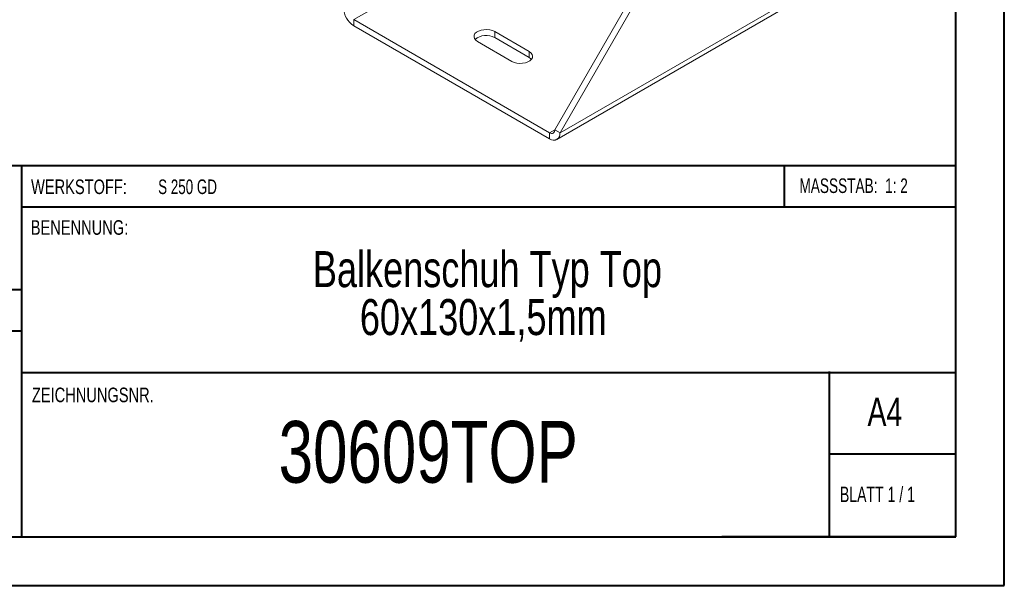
# Model space of a CAD drawing. Header units: millimetres. Extents: x 0 to 210, y 0 to 297.
# Tile 2 of 4: x 109 to 210, y 0 to 58. Entities that reach past the tile are written whole.
import ezdxf

# ---------------------------------------------------------------- set-up
doc = ezdxf.new("R2010")
doc.units = ezdxf.units.MM
doc.styles.add('SLDTEXTSTYLE0', font='TXT', dxfattribs={"width": 0.75})
doc.styles.add('SLDTEXTSTYLE1', font='TXT', dxfattribs={"width": 0.681818})
doc.styles.add('SLDTEXTSTYLE2', font='TXT', dxfattribs={"width": 0.7})
doc.styles.add('SLDTEXTSTYLE3', font='TXT', dxfattribs={"width": 0.6875})

# ---------------------------------------------------------------- blocks, each defined once
blk = doc.blocks.new('SW_NOTE_1')
at = {"color": 0, "linetype": 'Continuous', "lineweight": 0, "char_height": 3.7042, "attachment_point": 2, "style": 'SLDTEXTSTYLE0'}
for s, insert in [('Balkenschuh Typ Top', (24.66, 4.77)), ('60x130x1,5mm', (24.23, -0.16))]:
    blk.add_mtext(s, dxfattribs=dict(at, insert=insert))

msp = doc.modelspace()

# ---------------------------------------------------------------- linework, layer by layer
at = {"color": 7, "linetype": 'Continuous', "lineweight": 40}
for p, q in [((210.08, 0.21), (210.08, 297.21)), ((205.08, 5.21), (205.08, 292.21)), ((205.08, 43.37), (10.11, 43.37)), ((108.91, 43.37), (108.91, 5.12)), ((187.47, 39.12), (187.47, 43.37)), ((205.08, 39.12), (108.91, 39.12)), ((108.91, 30.62), (10.11, 30.62)), ((108.91, 26.37), (10.11, 26.37)), ((108.91, 22.12), (205.08, 22.12)), ((192.08, 5.21), (192.08, 22.21)), ((205.08, 13.71), (192.08, 13.71)), ((10.08, 5.21), (205.08, 5.21)), ((205.08, 5.21), (180.99, 5.21)), ((0.08, 0.21), (210.08, 0.21))]:
    msp.add_line(p, q, dxfattribs=at)
at = {"color": 7, "linetype": 'Continuous', "lineweight": 15}
for p, q in [((143.13, 58.4), (166.82, 72.07)), ((163.81, 47.07), (174.78, 66.05)), ((164.35, 46.76), (175.31, 65.75)), ((164.35, 46.76), (188.03, 60.44)), ((164.03, 46.07), (187.72, 59.75)), ((143.13, 58.4), (163.28, 46.76)), ((143.13, 58.4), (143.13, 57.78)), ((143.13, 57.78), (163.28, 46.15)), ((161.16, 55.13), (157.63, 57.17)), ((157.63, 56.56), (157.63, 57.17)), ((155.86, 56.15), (159.4, 54.11)), ((161.16, 54.52), (157.63, 56.56)), ((161.16, 54.52), (161.16, 55.13)), ((163.81, 47.07), (163.28, 46.76)), ((163.28, 46.76), (163.28, 46.15)), ((163.81, 47.07), (164.35, 46.76))]:
    msp.add_line(p, q, dxfattribs=at)
at = {"color": 7, "linetype": 'Continuous', "lineweight": 15, "flags": 128}
for points in [[(157.63, 57.17), (157.39, 57.28), (157.12, 57.35), (156.82, 57.38), (156.52, 57.37), (156.23, 57.32), (155.97, 57.23), (155.76, 57.11), (155.6, 56.96), (155.51, 56.79), (155.5, 56.62), (155.55, 56.45), (155.67, 56.29), (155.86, 56.15)], [(159.4, 54.11), (159.63, 54), (159.91, 53.93), (160.2, 53.9), (160.5, 53.91), (160.79, 53.96), (161.05, 54.05), (161.26, 54.17), (161.42, 54.32), (161.51, 54.49), (161.53, 54.66), (161.47, 54.83), (161.35, 54.99), (161.16, 55.13)], [(161.41, 54.31), (161.35, 54.38), (161.16, 54.52)]]:
    msp.add_lwpolyline(points, dxfattribs=at)
at = {"color": 7, "linetype": 'Continuous', "lineweight": 15}
for centre, radius, start, end in [((144.37, 59.72), 2.31, 182.6055, 237.3945), ((156.76, 55.02), 1.76, 60.6485, 130.912), ((163.49, 47.02), 0.328, 230.7967, 9.214), ((163.7, 46.66), 0.655, 230.7967, 9.214)]:
    msp.add_arc(centre, radius, start, end, dxfattribs=at)

# ---------------------------------------------------------------- block references
at = {"color": 7, "linetype": 'Continuous', "lineweight": 0}
msp.add_blockref('SW_NOTE_1', (132.22, 29.82), dxfattribs=at)

# ---------------------------------------------------------------- texts
for s, insert, char_height, attachment_point, style in [('WERKSTOFF:', (109.91, 41.96), 1.5, 1, 'SLDTEXTSTYLE0'), ('S 250 GD', (122.99, 41.96), 1.5, 1, 'SLDTEXTSTYLE3'), ('MASSSTAB:  1: 2', (188.99, 42.07), 1.5, 1, 'SLDTEXTSTYLE2'), ('BENENNUNG:', (109.88, 37.77), 1.5, 1, 'SLDTEXTSTYLE0'), ('ZEICHNUNGSNR.', (110, 20.55), 1.5, 1, 'SLDTEXTSTYLE0'), ('A4', (196, 19.52), 2.91, 1, 'SLDTEXTSTYLE0'), ('30609TOP', (150.79, 17.12), 6.35, 2, 'SLDTEXTSTYLE0'), ('BLATT 1 / 1', (193.16, 10.36), 1.5875, 1, 'SLDTEXTSTYLE1')]:
    msp.add_mtext(s, dxfattribs=dict(at, insert=insert, char_height=char_height, attachment_point=attachment_point, style=style))

doc.saveas('drawing.dxf')
